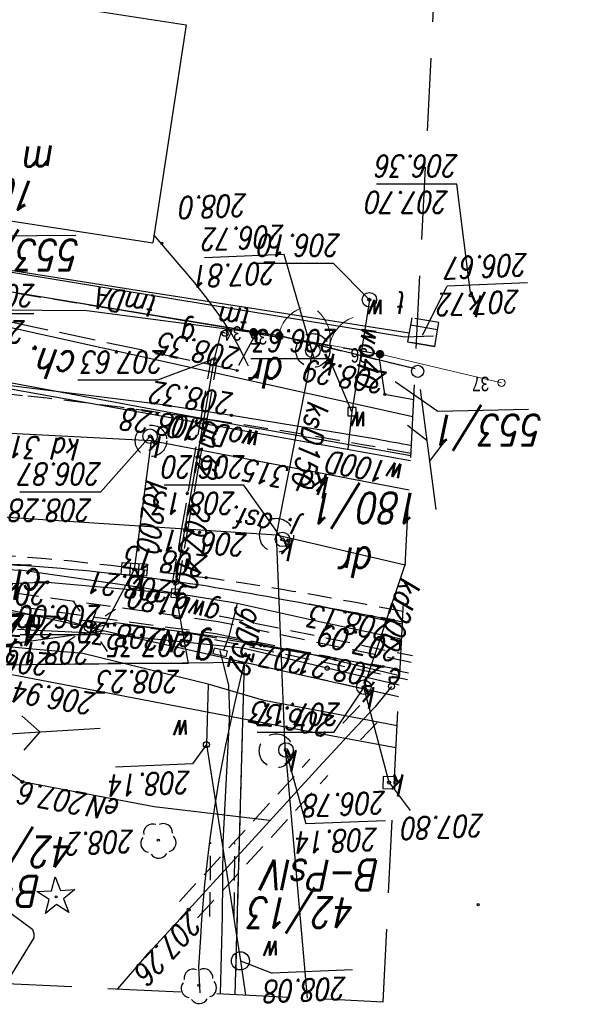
# Model space of a CAD drawing. Extents: x -110 to 11927435, y -6590197 to 5675023.
# Tile 41 of 71: x -29 to -6, y -313 to -272. Entities that reach past the tile are written whole.
import ezdxf
from ezdxf.enums import TextEntityAlignment as Align

# ---------------------------------------------------------------- set-up
doc = ezdxf.new("R2010")
doc.units = 0
doc.header["$PDMODE"] = 33
doc.header["$PDSIZE"] = 0.3
for name, pattern in [('1', [0]), ('BGT', [0]), ('BPB', [1.5, 1, -0.5]), ('KOC', [2, 1.5, -0.5]), ('KOJ', [0]), ('KOU', [1.5, 1, -0.5]), ('UBE', [1.5, 1, -0.5]), ('UBG', [1.5, 1, -0.5]), ('UOK', [1.5, 1, -0.5]), ('UOT', [1.5, 1, -0.5]), ('UOW', [1.5, 1, -0.5]), ('UPE', [0]), ('UPG', [0]), ('UPK', [0]), ('UPT', [0]), ('UPW', [0]), ('WRC', [0]), ('ZWJ', [0])]:
    doc.linetypes.add(name, pattern=pattern)
doc.layers.get('0').update_dxf_attribs({"color": 250, "linetype": 'CONTINUOUS', "lineweight": 100})
doc.layers.add('_0', color=7, linetype='CONTINUOUS')
doc.layers.add('KTOK', color=7, linetype='CONTINUOUS', lineweight=20, true_color=0x0a0909)
for name, color, linetype, lineweight, plot in [('PP$$O', 209, 'CONTINUOUS', 13, False), ('PPZAO', 51, 'CONTINUOUS', 13, False), ('PPZAP', 51, 'CONTINUOUS', 13, False)]:
    doc.layers.add(name, color=color, linetype=linetype, lineweight=lineweight, plot=plot)
doc.styles.add('K1_ACAD', font='romans.shx', dxfattribs={"width": 0.8, "oblique": 12})
doc.styles.add('OPIS_PIK', font='txt', dxfattribs={"width": 0.8, "height": 1.2})
doc.styles.get("Standard").update_dxf_attribs({"font": 'Simplex.SHX', "width": 0.75})
doc.linetypes.add('BGS', pattern='A,3.75,[45,msgB.shx,S=0.625,R=0,X=0,Y=0],3.75', length=7.5)

# ---------------------------------------------------------------- blocks, each defined once
blk = doc.blocks.new('other_WSU')
at = {"linetype": 'Continuous'}
blk.add_circle((0, 0), 0.045, dxfattribs=at)
blk = doc.blocks.new('other_WSP')
at = {"linetype": 'Continuous'}
blk.add_circle((0, 0), 0.045, dxfattribs=at)
blk = doc.blocks.new('other_PNN')
at = {"linetype": 'Continuous'}
for p, q in [((3.25, 0), (2.5429, 0.7071)), ((0.75, 0), (5.75, 0)), ((3.25, 0), (2.5429, -0.7071))]:
    blk.add_line(p, q, dxfattribs=at)
blk = doc.blocks.new('ARM')
at = {"linetype": 'Continuous'}
blk.add_circle((0, 0), 0.125, dxfattribs=at)
blk = doc.blocks.new('other_LAT')
at = {"linetype": 'Continuous'}
for p, q in [((0, 0.75), (0, 1.25)), ((-1.25, 0), (-0.75, 0)), ((0.75, 0), (1.25, 0)), ((0, -0.75), (0, -1.25))]:
    blk.add_line(p, q, dxfattribs=at)
blk = doc.blocks.new('other_SLS')
at = {"linetype": 'Continuous'}
blk.add_circle((0, 0), 0.25, dxfattribs=at)
blk = doc.blocks.new('other_UGE')
at = {"linetype": 'Continuous'}
blk.add_circle((0, 0), 0.0625, dxfattribs=at)
blk = doc.blocks.new('other_ZAS')
at = {"linetype": 'Continuous'}
for p, q in [((0.175, 0.175), (-0.175, 0.175)), ((-0.175, 0.175), (-0.175, -0.175)), ((0.175, -0.175), (0.175, 0.175)), ((-0.175, -0.175), (0.175, -0.175))]:
    blk.add_line(p, q, dxfattribs=at)
blk = doc.blocks.new('other_UGG')
at = {"linetype": 'Continuous'}
blk.add_circle((0, 0), 0.0625, dxfattribs=at)
blk = doc.blocks.new('other_UGW')
at = {"linetype": 'Continuous'}
blk.add_circle((0, 0), 0.0625, dxfattribs=at)
blk = doc.blocks.new('other_WLZ')
at = {"linetype": 'Continuous'}
blk.add_circle((0, 0), 0.3, dxfattribs=at)
blk = doc.blocks.new('other_WLM')
at = {"linetype": 'Continuous'}
for p, q in [((0.25, 0.25), (-0.25, 0.25)), ((-0.25, 0.25), (-0.25, -0.25)), ((0.25, -0.25), (0.25, 0.25)), ((-0.25, -0.25), (0.25, -0.25))]:
    blk.add_line(p, q, dxfattribs=at)
blk = doc.blocks.new('other_KRA')
at = {"linetype": 'Continuous'}
for p, q in [((-0.525, -0.25), (-0.525, 0.25)), ((-0.525, 0.25), (0.525, 0.25)), ((-0.175, -0.25), (-0.175, 0.25)), ((0.175, -0.25), (0.175, 0.25)), ((0.525, 0.25), (0.525, -0.25)), ((0.525, -0.25), (-0.525, -0.25))]:
    blk.add_line(p, q, dxfattribs=at)
blk = doc.blocks.new('other_UGK')
at = {"linetype": 'Continuous'}
blk.add_circle((0, 0), 0.0625, dxfattribs=at)
blk = doc.blocks.new('other_UKW')
at = {"linetype": 'Continuous'}
blk.add_circle((0, 0), 0.375, dxfattribs=at)
blk = doc.blocks.new('other_DLI')
at = {"linetype": 'Continuous'}
blk.add_circle((0, 0), 0.045, dxfattribs=at)
for centre, start, end in [((-0.357, 0.116), 102.1445, 221.86), ((0, 0.375), 30.1401, 149.8599), ((0.357, 0.116), 318.14, 77.8555), ((-0.22, -0.303), 174.1482, 293.8542), ((0.22, -0.303), 246.1458, 5.8518)]:
    blk.add_arc(centre, 0.375, start, end, dxfattribs=at)
blk = doc.blocks.new('other_DIG')
at = {"linetype": 'Continuous'}
for p, q in [((-0.3012, 0.09375), (-0.4937, 0.6621)), ((-0.4937, 0.6621), (-0.0039, 0.31545)), ((-0.0039, 0.31545), (0.4771, 0.67415)), ((0.4771, 0.67415), (0.2988, 0.1012)), ((-0.78225, -0.26495), (-0.3012, 0.09375)), ((0.2988, 0.1012), (0.7886, -0.24545)), ((-0.18225, -0.2575), (-0.78225, -0.26495)), ((0.01025, -0.82585), (-0.18225, -0.2575)), ((0.1886, -0.2529), (0.01025, -0.82585)), ((0.7886, -0.24545), (0.1886, -0.2529))]:
    blk.add_line(p, q, dxfattribs=at)
blk.add_circle((0, 0), 0.045, dxfattribs=at)
blk = doc.blocks.new('other_PLT')
at = {"linetype": 'Continuous'}
for p, q in [((3.75, 0), (3.0429, 0.7071)), ((0.75, 0), (5.75, 0)), ((2.875, 0), (2.1679, -0.7071))]:
    blk.add_line(p, q, dxfattribs=at)
blk = doc.blocks.new('PIK_ZA')
at = {"layer": 'PPZAP'}
blk.add_point((0, 0), dxfattribs=at)
at = {"layer": 'PP$$O', "oblique": 15, "width": 0.8, "flags": 1}
blk.add_attdef('KOD', (1, -1.3), '', height=0.5, dxfattribs=at)
at = {"layer": 'PPZAO', "color": 0, "style": 'OPIS_PIK', "width": 0.8}
blk.add_attdef('NR_PKT', (1, -0.5), '', height=1.2, dxfattribs=at)
blk = doc.blocks.new('bgs')
at = {"layer": 'KTOK', "const_width": 0.35}
blk.add_lwpolyline([(-0.175, 0, 1), (0.175, 0, 1)], format="xyb", close=True, dxfattribs=at)
blk = doc.blocks.new('BGB')
at = {"layer": 'KTOK', "color": 0, "linetype": 'ByBlock', "lineweight": -2}
for centre, start, end in [((0, 3), 210, 270), ((0, -3), 90, 150)]:
    blk.add_arc(centre, 3, start, end, dxfattribs=at)
blk = doc.blocks.new('mdcp Łuszczanowiece')
at = {"layer": '_0', "linetype": 'UPK'}
for p, q in [((6591169.222, 5674977.004), (6591168.325, 5674987.304)), ((6591164.934, 5674978.412), (6591165.98, 5674974.47)), ((6591169.222, 5674977.004), (6591169.584, 5674968.2)), ((6591164.268, 5674969.433), (6591169.584, 5674968.2)), ((6591169.584, 5674968.2), (6591168.085, 5674960.575)), ((6591169.584, 5674968.2), (6591185.933, 5674967.117))]:
    blk.add_line(p, q, dxfattribs=at)
at = {"layer": '_0', "linetype": 'UPW'}
for p, q in [((6591171.077, 5674985.77), (6591170.873, 5674987.18)), ((6591172.482, 5674976.84), (6591171.077, 5674985.77)), ((6591164.652, 5674976.975), (6591167.637, 5674976.428)), ((6591172.409, 5674974.343), (6591172.482, 5674976.84)), ((6591167.637, 5674976.428), (6591180.874, 5674973.897)), ((6591164.606, 5674976.065), (6591166.745, 5674975.659)), ((6591166.745, 5674975.659), (6591170.113, 5674975.018)), ((6591170.113, 5674975.018), (6591172.409, 5674974.343)), ((6591172.409, 5674974.343), (6591177.585, 5674973.077)), ((6591177.585, 5674973.077), (6591179.663, 5674972.896)), ((6591179.663, 5674972.896), (6591183.122, 5674972.595)), ((6591164.049, 5674965.124), (6591178.815, 5674962.482)), ((6591164.039, 5674964.926), (6591170.291, 5674963.803)), ((6591166.47, 5674963.1), (6591166.64, 5674964.65)), ((6591173.585, 5674963.196), (6591170.291, 5674963.803)), ((6591165.75, 5674958.48), (6591166.47, 5674963.1)), ((6591188.91, 5674960.34), (6591173.585, 5674963.196)), ((6591178.815, 5674962.482), (6591189.546, 5674960.553))]:
    blk.add_line(p, q, dxfattribs=at)
at = {"layer": '_0'}
for p, q in [((6591170.92, 5674973.45), (6591171.307, 5674987.159)), ((6591164.544, 5674974.863), (6591170.92, 5674973.45)), ((6591170.92, 5674973.45), (6591187.62, 5674973.63)), ((6591187.62, 5674973.63), (6591176.74, 5674972.15)), ((6591170.92, 5674973.45), (6591176.74, 5674972.15)), ((6591176.74, 5674972.15), (6591183.68, 5674970.61)), ((6591183.94, 5674958.88), (6591163.956, 5674963.291)), ((6591163.856, 5674961.325), (6591169.33, 5674959.99)), ((6591169.33, 5674959.99), (6591177.42, 5674958.93)), ((6591169.33, 5674959.99), (6591193.63, 5674956.04)), ((6591177.42, 5674958.93), (6591183.94, 5674958.88))]:
    blk.add_line(p, q, dxfattribs=at)
at = {"layer": '_0', "linetype": 'KOU'}
for p, q in [((6591170.92, 5674973.45), (6591171.307, 5674987.159)), ((6591164.544, 5674974.863), (6591170.92, 5674973.45)), ((6591170.92, 5674973.45), (6591187.62, 5674973.63)), ((6591175.89, 5674969.52), (6591172.49, 5674969.95)), ((6591169.33, 5674959.99), (6591163.856, 5674961.325)), ((6591193.63, 5674956.04), (6591169.33, 5674959.99))]:
    blk.add_line(p, q, dxfattribs=at)
at = {"layer": '_0', "linetype": 'UPG'}
for p, q in [((6591171.835, 5674983.94), (6591171.907, 5674987.13)), ((6591171.802, 5674980.886), (6591171.835, 5674983.94)), ((6591171.525, 5674975.559), (6591171.802, 5674980.886)), ((6591171.574, 5674974.4), (6591171.525, 5674975.559)), ((6591164.266, 5674969.384), (6591165.98, 5674974.47)), ((6591171.924, 5674972.953), (6591171.574, 5674974.4)), ((6591171.66, 5674973.204), (6591171.612, 5674972.989)), ((6591172.217, 5674973.079), (6591171.66, 5674973.204)), ((6591171.549, 5674972.367), (6591171.773, 5674972.953)), ((6591171.612, 5674972.989), (6591172.168, 5674972.863)), ((6591172.168, 5674972.863), (6591172.217, 5674973.079)), ((6591164.424, 5674972.499), (6591164.508, 5674972.481)), ((6591164.424, 5674972.499), (6591164.508, 5674972.481)), ((6591164.508, 5674972.481), (6591167.611, 5674971.811)), ((6591171.205, 5674971.021), (6591171.549, 5674972.367)), ((6591167.611, 5674971.811), (6591168.113, 5674971.703)), ((6591168.113, 5674971.703), (6591171.205, 5674971.021)), ((6591171.205, 5674971.021), (6591171.449, 5674970.979)), ((6591171.449, 5674970.979), (6591173.76, 5674970.6)), ((6591173.76, 5674970.6), (6591173.76, 5674970.2)), ((6591179.05, 5674970.14), (6591173.76, 5674970.6)), ((6591173.76, 5674970.6), (6591175.2, 5674970.351)), ((6591175.2, 5674970.351), (6591180.08, 5674969.65)), ((6591179.05, 5674970.14), (6591191.3, 5674970.69)), ((6591173.76, 5674970.2), (6591172.15, 5674960.92)), ((6591174.77, 5674964.3), (6591175.46, 5674969.61)), ((6591180.08, 5674969.65), (6591187.578, 5674969.392)), ((6591164.11, 5674966.333), (6591174.77, 5674964.3)), ((6591174.77, 5674964.3), (6591190.18, 5674963.49)), ((6591172.15, 5674960.92), (6591171.86, 5674959.79)), ((6591171.86, 5674959.79), (6591171.71, 5674959.86))]:
    blk.add_line(p, q, dxfattribs=at)
at = {"layer": '_0', "linetype": 'WRC'}
for p, q in [((6591172.808, 5674986.035), (6591172.748, 5674987.089)), ((6591172.732, 5674984.786), (6591172.808, 5674986.035)), ((6591172.683, 5674984.062), (6591172.732, 5674984.786)), ((6591172.559, 5674982.615), (6591172.683, 5674984.062)), ((6591172.398, 5674981.171), (6591172.559, 5674982.615)), ((6591172.314, 5674980.53), (6591172.398, 5674981.171)), ((6591172.126, 5674979.252), (6591172.314, 5674980.53)), ((6591171.966, 5674978.296), (6591172.126, 5674979.252)), ((6591171.697, 5674976.868), (6591171.966, 5674978.296)), ((6591171.548, 5674976.157), (6591171.697, 5674976.868)), ((6591171.309, 5674975.095), (6591171.548, 5674976.157)), ((6591170.923, 5674973.452), (6591171.309, 5674975.095)), ((6591170.749, 5674961.223), (6591170.863, 5674960.966)), ((6591170.863, 5674960.966), (6591171.114, 5674960.461)), ((6591171.114, 5674960.461), (6591171.431, 5674959.904)), ((6591171.431, 5674959.904), (6591171.661, 5674959.539)), ((6591171.661, 5674959.539), (6591171.821, 5674959.299)), ((6591171.821, 5674959.299), (6591172.156, 5674958.825)), ((6591172.156, 5674958.825), (6591172.418, 5674958.474)), ((6591172.418, 5674958.474), (6591172.963, 5674957.786)), ((6591172.963, 5674957.786), (6591173.526, 5674957.113)), ((6591173.526, 5674957.113), (6591174.652, 5674955.804))]:
    blk.add_line(p, q, dxfattribs=at)
at = {"layer": '_0', "linetype": 'UPE'}
for p, q in [((6591175.037, 5674985.625), (6591176.149, 5674986.924)), ((6591173.218, 5674983.657), (6591175.037, 5674985.625)), ((6591167.839, 5674977.777), (6591173.218, 5674983.657)), ((6591169.87, 5674979.98), (6591174.64, 5674979.41)), ((6591174.64, 5674979.41), (6591180.09, 5674978.38)), ((6591180.09, 5674978.38), (6591181.53, 5674977.36)), ((6591166.479, 5674976.299), (6591167.839, 5674977.777)), ((6591165.52, 5674975.298), (6591166.479, 5674976.299)), ((6591164.835, 5674974.439), (6591165.52, 5674975.298)), ((6591168.251, 5674973.083), (6591164.5, 5674973.984)), ((6591171.517, 5674972.451), (6591168.251, 5674973.083)), ((6591176.223, 5674971.799), (6591171.517, 5674972.451)), ((6591177.275, 5674972.037), (6591176.223, 5674971.799)), ((6591177.28, 5674971.96), (6591177.04, 5674971.33)), ((6591178.606, 5674971.578), (6591177.275, 5674972.037)), ((6591180.309, 5674971.42), (6591178.606, 5674971.578))]:
    blk.add_line(p, q, dxfattribs=at)
at = {"layer": '_0', "linetype": 'ZWJ'}
for p, q in [((6591180.758, 5674986.699), (6591179.6, 5674984.817)), ((6591179.6, 5674984.817), (6591179.592, 5674984.654)), ((6591179.592, 5674984.654), (6591179.653, 5674984.486)), ((6591179.653, 5674984.486), (6591180.765, 5674983.662))]:
    blk.add_line(p, q, dxfattribs=at)
at = {"layer": '_0', "linetype": 'Continuous'}
for p, q in [((6591166.447, 5674986.142), (6591169.766, 5674986.281)), ((6591171.077, 5674985.77), (6591169.766, 5674986.281)), ((6591165.082, 5674979.982), (6591168.369, 5674980.119)), ((6591169.222, 5674977.004), (6591168.369, 5674980.119)), ((6591164.934, 5674978.412), (6591164.063, 5674979.564)), ((6591172.482, 5674976.84), (6591173.05, 5674977.641)), ((6591173.05, 5674977.641), (6591176.239, 5674977.774)), ((6591165.98, 5674974.47), (6591167.232, 5674976.34)), ((6591167.232, 5674976.34), (6591170.391, 5674976.34)), ((6591173.76, 5674970.6), (6591173.232, 5674973.49)), ((6591173.232, 5674973.49), (6591176.554, 5674973.49)), ((6591175.46, 5674969.61), (6591176.892, 5674972.31)), ((6591176.892, 5674972.31), (6591180.181, 5674972.31)), ((6591169.34, 5674968.37), (6591170.937, 5674966.131)), ((6591174.81, 5674964.11), (6591176.862, 5674966.42)), ((6591176.862, 5674966.42), (6591180.184, 5674966.42)), ((6591170.937, 5674966.131), (6591174.227, 5674966.131)), ((6591166.47, 5674963.1), (6591167.392, 5674960.92)), ((6591172.15, 5674960.92), (6591174.506, 5674961.795)), ((6591174.506, 5674961.795), (6591177.796, 5674961.795)), ((6591167.392, 5674960.92), (6591170.649, 5674960.92)), ((6591168.044, 5674960.851), (6591169.274, 5674956.606)), ((6591163.562, 5674959.941), (6591162.538, 5674957.92)), ((6591179.606, 5674959.06), (6591182.928, 5674959.06)), ((6591161.56, 5674958.3), (6591162.132, 5674953.71)), ((6591165.75, 5674958.48), (6591167.232, 5674956.98)), ((6591159.218, 5674957.781), (6591162.538, 5674957.92)), ((6591167.232, 5674956.98), (6591170.358, 5674956.98)), ((6591169.274, 5674956.606), (6591172.561, 5674956.744)), ((6591162.132, 5674953.71), (6591165.454, 5674953.71))]:
    blk.add_line(p, q, dxfattribs=at)
at = {"layer": '_0', "linetype": 'UBE'}
for p, q in [((6591172.849, 5674983.995), (6591167.47, 5674978.115)), ((6591173.587, 5674983.32), (6591168.208, 5674977.44)), ((6591166.118, 5674976.645), (6591165.159, 5674975.644)), ((6591166.84, 5674975.953), (6591165.881, 5674974.952)), ((6591172.151, 5674972.5), (6591164.171, 5674974.15)), ((6591172.11, 5674972.26), (6591164.13, 5674973.88)), ((6591171.949, 5674971.52), (6591163.969, 5674973.17)), ((6591164.02, 5674973.45), (6591171.99, 5674971.77)), ((6591181.62, 5674970.95), (6591172.11, 5674972.26)), ((6591171.99, 5674971.77), (6591181.59, 5674970.42))]:
    blk.add_line(p, q, dxfattribs=at)
at = {"layer": '_0', "linetype": 'UBG'}
for p, q in [((6591171.335, 5674983.945), (6591171.302, 5674980.891)), ((6591172.335, 5674983.935), (6591172.302, 5674980.88)), ((6591173.637, 5674970.221), (6591173.234, 5674967.901)), ((6591173.883, 5674970.179), (6591173.481, 5674967.859)), ((6591173.234, 5674967.901), (6591172.832, 5674965.581)), ((6591173.481, 5674967.859), (6591173.078, 5674965.539)), ((6591172.832, 5674965.581), (6591172.429, 5674963.261)), ((6591173.078, 5674965.539), (6591172.676, 5674963.219)), ((6591172.429, 5674963.261), (6591172.027, 5674960.941)), ((6591172.676, 5674963.219), (6591172.273, 5674960.899))]:
    blk.add_line(p, q, dxfattribs=at)
at = {"layer": '_0', "linetype": 'BGT'}
for p, q in [((6591164.52, 5674974.393), (6591167.493, 5674973.689)), ((6591167.493, 5674973.689), (6591170.977, 5674972.863)), ((6591170.977, 5674972.863), (6591173.953, 5674972.557)), ((6591173.953, 5674972.557), (6591176.929, 5674972.251)), ((6591176.929, 5674972.251), (6591180.285, 5674972.084))]:
    blk.add_line(p, q, dxfattribs=at)
at = {"layer": '_0', "linetype": 'KOC'}
for p, q in [((6591164.488, 5674973.75), (6591165.14, 5674973.63)), ((6591170.08, 5674972.78), (6591174.26, 5674972.08)), ((6591174.26, 5674972.08), (6591181.06, 5674971.35)), ((6591165.04, 5674962.39), (6591163.92, 5674962.595)), ((6591165.04, 5674962.39), (6591165.11, 5674962.38)), ((6591165.11, 5674962.38), (6591165.36, 5674960.73)), ((6591170.44, 5674959.88), (6591171.27, 5674961.4)), ((6591171.21, 5674961.4), (6591180.85, 5674959.34)), ((6591165.36, 5674960.73), (6591170.44, 5674959.88))]:
    blk.add_line(p, q, dxfattribs=at)
at = {"layer": '_0', "linetype": 'KOJ'}
for p, q in [((6591165.18, 5674973.62), (6591165.14, 5674973.63)), ((6591170.08, 5674972.78), (6591165.18, 5674973.62)), ((6591164.392, 5674971.874), (6591168.221, 5674971.04)), ((6591179.706, 5674969.441), (6591184.41, 5674969.28)), ((6591165.45, 5674964.24), (6591171.45, 5674963.25)), ((6591171.45, 5674963.25), (6591174.49, 5674962.79)), ((6591174.49, 5674962.79), (6591187.65, 5674961.16))]:
    blk.add_line(p, q, dxfattribs=at)
at = {"layer": '_0', "linetype": 'UOT'}
for p, q in [((6591163.049, 5674960.404), (6591162.932, 5674959.714)), ((6591163.049, 5674960.404), (6591164.171, 5674960.214)), ((6591164.054, 5674959.523), (6591164.171, 5674960.214)), ((6591162.932, 5674959.714), (6591162.881, 5674959.417)), ((6591162.881, 5674959.417), (6591164.003, 5674959.227)), ((6591164.003, 5674959.227), (6591164.054, 5674959.523))]:
    blk.add_line(p, q, dxfattribs=at)
at = {"layer": '_0', "linetype": 'UPT'}
for p, q in [((6591163.049, 5674960.404), (6591162.932, 5674959.714)), ((6591164.171, 5674960.214), (6591163.049, 5674960.404)), ((6591164.054, 5674959.523), (6591164.171, 5674960.214)), ((6591164.279, 5674960.011), (6591163.1, 5674959.962)), ((6591164.109, 5674959.851), (6591176.564, 5674957.902)), ((6591184.487, 5674956.681), (6591164.279, 5674960.011)), ((6591162.932, 5674959.714), (6591164.054, 5674959.523)), ((6591176.564, 5674957.902), (6591184.396, 5674956.675))]:
    blk.add_line(p, q, dxfattribs=at)
at = {"layer": '_0', "linetype": '1'}
for p, q in [((6591173.323, 5674947.128), (6591174.701, 5674956.122)), ((6591186.861, 5674954.258), (6591174.701, 5674956.122)), ((6591178.514, 5674946.331), (6591173.323, 5674947.128))]:
    blk.add_line(p, q, dxfattribs=at)
at = {"layer": '_0', "linetype": 'BPB', "ltscale": 3}
blk.add_lwpolyline([(6591165.185, 5674987.457), (6591158.691, 5674859.807), (6591109.553, 5674863.045), (6591110.755, 5674725.53), (6591237.72, 5674719.424), (6591252.958, 5674983.187)], close=True, dxfattribs=at)
at = {"layer": '_0', "flags": 128}
for points in [[(6591159.173, 5674963.008), (6591162.918, 5674963.091), (6591164.681, 5674961.863)], [(6591177.879, 5674955.823), (6591182.726, 5674955.867), (6591184.224, 5674957.96)]]:
    blk.add_lwpolyline(points, dxfattribs=at)
at = {"layer": '_0', "color": 7, "linetype": 'BGS', "lineweight": 20, "flags": 128}
for points in [[(6591165.311, 5674960.725), (6591160.295, 5674961.904)], [(6591186.841, 5674954.266), (6591186.983, 5674957.089), (6591170.534, 5674959.82)]]:
    blk.add_lwpolyline(points, dxfattribs=at)
at = {"layer": '_0', "color": 7, "linetype": 'BGS', "lineweight": 20}
for points in [[(6591169.469, 5674959.978), (6591165.311, 5674960.725)], [(6591170.534, 5674959.82), (6591169.469, 5674959.978)]]:
    blk.add_lwpolyline(points, dxfattribs=at)
at = {"layer": '_0', "linetype": 'UOW'}
blk.add_circle((6591171.077, 5674985.77), 0.375, dxfattribs=at)
at = {"layer": '_0', "linetype": 'UOK'}
for centre, radius in [((6591169.599, 5674977.1), 0.7), ((6591169.584, 5674968.2), 0.7), ((6591174.77, 5674964.3), 0.65), ((6591168.085, 5674960.575), 0.7)]:
    blk.add_circle(centre, radius, dxfattribs=at)
at = {"layer": '_0', "linetype": 'BGT'}
for centre in [(6591167.493, 5674973.689), (6591173.953, 5674972.557)]:
    blk.add_circle(centre, 0.085, dxfattribs=at)
at = {"layer": '_0', "linetype": 'KOJ'}
for centre, radius, start, end in [((6591252.275, 5675427.484), 464.1, 259.08382, 259.74349), ((6591185.75, 5675054.667), 85.4, 259.12625, 266.79787), ((6591213.789, 5675229.806), 269.93, 259.37454, 259.68378)]:
    blk.add_arc(centre, radius, start, end, dxfattribs=at)
at = {"layer": '_0', "linetype": 'KOU'}
for centre, radius, start, end in [((6591198.084, 5675142.411), 174.35, 258.8491, 261.55867), ((6591186.651, 5675054.814), 85.97, 262.80918, 268.58614), ((6591204.685, 5675181.964), 220.91, 259.39627, 263.60261), ((6591135.722, 5674580.587), 384.41, 81.43544, 83.37527)]:
    blk.add_arc(centre, radius, start, end, dxfattribs=at)
at = {"layer": '_0', "color": 0, "linetype": 'ByBlock', "lineweight": -2}
blk.add_arc((6591168.021, 5674960.212, 208.205), 1.5, 291.5613, 351.5613, dxfattribs=at)
at = {"layer": '_0'}
for name, p, rotation in [('other_DLI', (6591172.797, 5674986.783), 2.39164902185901), ('other_UKW', (6591171.077, 5674985.77), 2.39167634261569), ('other_DIG', (6591178.685, 5674983.125), 2.39123921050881), ('other_UGE', (6591173.218, 5674983.657), 2.391485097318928), ('other_DLI', (6591174.469, 5674980.787), 2.391293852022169), ('other_WLM', (6591164.934, 5674978.412), 357.9779145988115), ('ARM', (6591172.482, 5674976.84), 2.39123921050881), ('other_PNN', (6591182.606, 5674976.512), 183.4153901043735), ('ARM', (6591164.835, 5674974.439), 2.39162170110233), ('other_LAT', (6591177.28, 5674971.96), 33.88999528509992), ('other_ZAS', (6591173.76, 5674970.6), 355.0099999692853), ('other_KRA', (6591175.46, 5674969.61), 356.1200000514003), ('other_ZAS', (6591166.47, 5674963.1), 269.9999974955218), ('other_WSP', (6591174.325, 5674956.15), 2.391157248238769)]:
    blk.add_blockref(name, p, dxfattribs=dict(at, rotation=rotation))
at = {"layer": '_0', "color": 253}
for name, p, rotation in [('other_DLI', (6591172.797, 5674986.783), 2.39164902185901), ('other_UKW', (6591171.077, 5674985.77), 2.39167634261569), ('other_DIG', (6591178.685, 5674983.125), 2.391239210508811), ('other_WSP', (6591161.257, 5674983.446), 2.392058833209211), ('other_UGE', (6591173.218, 5674983.657), 2.391485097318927), ('other_DLI', (6591174.469, 5674980.787), 2.391293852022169), ('other_WLM', (6591164.934, 5674978.412), 357.9779145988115), ('ARM', (6591172.482, 5674976.84), 2.391239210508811), ('other_PNN', (6591182.606, 5674976.512), 183.4153901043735), ('ARM', (6591164.835, 5674974.439), 2.39162170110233), ('other_LAT', (6591177.28, 5674971.96), 33.88999528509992), ('other_ZAS', (6591173.76, 5674970.6), 355.0099999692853), ('other_KRA', (6591175.46, 5674969.61), 356.1200000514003), ('other_PLT', (6591163.755, 5674961.433), 97.43578037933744), ('other_ZAS', (6591166.47, 5674963.1), 269.9999974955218), ('other_WSP', (6591174.325, 5674956.15), 2.391157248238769)]:
    blk.add_blockref(name, p, dxfattribs=dict(at, rotation=rotation))
at = {"layer": '_0'}
for name, p in [('other_UGK', (6591164.934, 5674978.412)), ('other_UGE', (6591180.09, 5674978.38)), ('other_WLZ', (6591169.195, 5674977.065)), ('other_UGK', (6591169.195, 5674977.065)), ('other_WLZ', (6591165.98, 5674974.47)), ('other_UGK', (6591165.98, 5674974.47)), ('other_WSU', (6591165.18, 5674973.62)), ('other_UGE', (6591168.251, 5674973.083)), ('other_WSU', (6591170.08, 5674972.78)), ('other_WSU', (6591174.26, 5674972.08)), ('other_SLS', (6591177.28, 5674971.96)), ('other_WSU', (6591164.76, 5674971.71)), ('other_UGE', (6591178.606, 5674971.578)), ('other_UGG', (6591173.76, 5674970.6)), ('other_UGG', (6591173.76, 5674970.6)), ('other_WSU', (6591172.49, 5674969.95)), ('other_UGW', (6591173.76, 5674970.2)), ('other_WSU', (6591173.85, 5674970.1)), ('other_UGW', (6591179.05, 5674970.14)), ('other_UGK', (6591175.46, 5674969.61)), ('other_WLZ', (6591169.34, 5674968.37)), ('other_UGK', (6591169.34, 5674968.37)), ('other_WLZ', (6591174.81, 5674964.11)), ('other_UGK', (6591174.81, 5674964.11)), ('other_WSU', (6591172.51, 5674963.41)), ('other_WSU', (6591171.45, 5674963.25)), ('other_WSU', (6591165.11, 5674962.38)), ('other_SLS', (6591163.755, 5674961.433)), ('other_WSU', (6591171.21, 5674961.4)), ('other_UGW', (6591172.15, 5674960.92)), ('other_WLZ', (6591168.085, 5674960.575)), ('other_UGK', (6591168.085, 5674960.575)), ('ARM', (6591171.71, 5674959.86)), ('other_WLZ', (6591165.75, 5674958.48)), ('other_UGE', (6591165.75, 5674958.48)), ('other_UGK', (6591161.56, 5674958.3))]:
    blk.add_blockref(name, p, dxfattribs=at)
at = {"layer": '_0', "color": 253}
for name, p in [('other_UGK', (6591164.934, 5674978.412)), ('other_UGE', (6591180.09, 5674978.38)), ('other_WLZ', (6591169.195, 5674977.065)), ('other_UGK', (6591169.195, 5674977.065)), ('other_WLZ', (6591165.98, 5674974.47)), ('other_UGK', (6591165.98, 5674974.47)), ('other_WSU', (6591165.18, 5674973.62)), ('other_UGE', (6591168.251, 5674973.083)), ('other_WSU', (6591170.08, 5674972.78)), ('other_WSU', (6591174.26, 5674972.08)), ('other_SLS', (6591177.28, 5674971.96)), ('other_WSU', (6591164.76, 5674971.71)), ('other_UGE', (6591178.606, 5674971.578)), ('other_UGG', (6591173.76, 5674970.6)), ('other_UGG', (6591173.76, 5674970.6)), ('other_WSU', (6591172.49, 5674969.95)), ('other_UGW', (6591173.76, 5674970.2)), ('other_WSU', (6591173.85, 5674970.1)), ('other_UGW', (6591179.05, 5674970.14)), ('other_UGK', (6591175.46, 5674969.61)), ('other_WLZ', (6591169.34, 5674968.37)), ('other_UGK', (6591169.34, 5674968.37)), ('other_WLZ', (6591174.81, 5674964.11)), ('other_UGK', (6591174.81, 5674964.11)), ('other_WSU', (6591172.51, 5674963.41)), ('other_WSU', (6591171.45, 5674963.25)), ('other_WSU', (6591165.11, 5674962.38)), ('other_SLS', (6591163.755, 5674961.433)), ('other_WSU', (6591171.21, 5674961.4)), ('other_UGW', (6591172.15, 5674960.92)), ('other_WLZ', (6591168.085, 5674960.575)), ('other_UGK', (6591168.085, 5674960.575)), ('ARM', (6591171.71, 5674959.86)), ('other_WLZ', (6591165.75, 5674958.48)), ('other_UGE', (6591165.75, 5674958.48)), ('other_UGK', (6591161.56, 5674958.3))]:
    blk.add_blockref(name, p, dxfattribs=at)
at = {"layer": '_0', "xscale": 0.5, "yscale": 0.5, "zscale": 0.5}
for p, values in [((6591160.295, 5674961.904, 208.136), {'NR_PKT': '37'}), ((6591165.311, 5674960.725, 208.186), {'NR_PKT': '36'}), ((6591169.469, 5674959.978, 208.205), {'NR_PKT': '35'}), ((6591170.534, 5674959.82, 208.195), {'NR_PKT': '34'})]:
    blk.add_blockref('PIK_ZA', p, dxfattribs=at).add_auto_attribs(values)
at = {"layer": '_0', "color": 7, "linetype": 'BGS', "lineweight": 20, "xscale": 0.5, "yscale": 0.5, "zscale": 0.5}
for p in [(6591165.311, 5674960.725), (6591169.469, 5674959.978), (6591169.469, 5674959.978), (6591170.534, 5674959.82)]:
    blk.add_blockref('bgs', p, dxfattribs=at)
at = {"layer": '_0', "color": 7, "linetype": 'BGS', "lineweight": 20, "xscale": 0.5, "yscale": 0.5, "zscale": 0.5, "rotation": 79.81524741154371}
blk.add_blockref('BGB', (6591167.39, 5674960.351), dxfattribs=at)
at = {"layer": '_0', "style": 'K1_ACAD', "oblique": 12, "width": 0.8}
for s, rotation, p in [('208.08', 2.3918, (6591170.075, 5674986.594)), ('207.80', 2.3918, (6591164.385, 5674979.864)), ('207.6', 349.33, (6591180.09, 5674978.38)), ('207.40', 80.1567, (6591173.76, 5674970.2))]:
    blk.add_text(s, height=0.9, rotation=rotation, dxfattribs=at).set_placement(p, align=Align.RIGHT)
for s, height, rotation, p in [('207.26', 0.9, 47.499, (6591173.218, 5674983.657)), ('w', 0.9, 2.3917, (6591169.415, 5674984.932)), ('208.2', 0.9, 2.3912, (6591175.459, 5674980.38)), ('eN', 0.9, 349.33, (6591176, 5674979.15)), ('208.14', 0.9, 2.3913, (6591173.118, 5674977.944)), ('206.33', 0.9, 348.7276, (6591167.161, 5674975.684)), ('w', 0.9, 2.3912, (6591173.137, 5674975.82)), ('206.94', 0.9, 350.7221, (6591176.993, 5674974.745)), ('208.21', 0.9, 350.22, (6591165.18, 5674973.62)), ('206.57', 0.9, 355.0203, (6591178.87, 5674973.103)), ('207.5', 0.9, 349.0481, (6591168.251, 5674973.083)), ('glD32', 0.9, 75.6592, (6591170.938, 5674971.091)), ('207.09', 0.9, 347.8193, (6591164.346, 5674972.589)), ('g', 1.25, 2.3912, (6591172.08, 5674972.467)), ('eN', 0.9, 352.1121, (6591172.947, 5674972.253)), ('208.30', 0.9, 353.87, (6591174.26, 5674972.08)), ('kd200', 0.9, 71.37, (6591164.43, 5674969.88)), ('208.13', 0.9, 349.33, (6591164.76, 5674971.71)), ('207.6', 0.9, 355.9709, (6591178.606, 5674971.578)), ('gwD180', 0.9, 347.7601, (6591171.822, 5674971.091)), ('207.15', 0.9, 1.7858, (6591179.05, 5674970.14)), ('208.21', 0.9, 353.01, (6591173.85, 5674970.1)), ('206.21', 0.9, 356.2124, (6591170.757, 5674968.18)), ('kd200', 0.9, 82.6, (6591174.97, 5674965.85)), ('kd 315', 0.9, 349.2, (6591167.42, 5674965.7)), ('w100D', 0.9, 349.8042, (6591164.246, 5674965.286)), ('ksD150', 0.9, 78.8767, (6591168.276, 5674962.603)), ('gn32', 0.9, 80.16, (6591172.57, 5674963.34)), ('kd 315', 0.9, 356.99, (6591177.671, 5674964.233)), ('woD110', 0.9, 349.5664, (6591170.188, 5674963.933)), ('208.28', 0.9, 352.09, (6591172.51, 5674963.41)), ('wo40', 0.9, 83.15, (6591166.04, 5674959.51)), ('tm', 0.9, 355.065, (6591170.601, 5674958.838)), ('tmDA', 0.9, 351.1033, (6591174.453, 5674958.336)), ('208.0', 0.9, 2.3914, (6591170.786, 5674954.118)), ('105', 1.25, 351.2824, (6591179.352, 5674953.638))]:
    blk.add_text(s, height=height, rotation=rotation, dxfattribs=at).set_placement(p)
for s, height, p in [('42/13', 1.25, (6591166.31, 5674984.402)), ('B-PsIV', 1.25, (6591179.305, 5674983.529)), ('B-PsIV', 1.25, (6591165.306, 5674982.845)), ('42/18', 1.25, (6591177.933, 5674981.9)), ('208.23', 0.9, (6591173.553, 5674974.69)), ('207.35', 0.9, (6591173.151, 5674973.19)), ('208.13', 0.9, (6591177.213, 5674973.51)), ('42/19', 1.25, (6591179.125, 5674972.766)), ('206.00', 0.9, (6591176.811, 5674972.01)), ('dr', 1.25, (6591165.546, 5674969.959)), ('180/1', 1.25, (6591163.589, 5674967.701)), ('208.28', 0.9, (6591177.183, 5674967.62)), ('208.13', 0.9, (6591171.259, 5674967.331)), ('206.20', 0.9, (6591170.857, 5674965.831)), ('206.87', 0.9, (6591176.781, 5674966.12)), ('553/1', 1.25, (6591158.559, 5674964.48)), ('dr', 1.25, (6591169.234, 5674962.139)), ('206.63', 0.9, (6591167.07, 5674960.62)), ('208.38', 0.9, (6591179.928, 5674960.26)), ('206.13', 0.9, (6591179.526, 5674958.76)), ('553/3', 1.25, (6591177.681, 5674957.25)), ('207.70', 0.9, (6591162.453, 5674954.91)), ('206.36', 0.9, (6591162.051, 5674953.41))]:
    blk.add_text(s, height=height, dxfattribs=at).set_placement(p, align=Align.TOP_LEFT)
for s, rotation, p in [('208.14', 2.3915, (6591165.353, 5674981.194)), ('206.78', 2.3915, (6591165.014, 5674979.679)), ('e', 2.3916, (6591164.351, 5674974.603)), ('208.13', 352.79, (6591172.49, 5674969.95)), ('208.32', 351.35, (6591171.45, 5674963.25)), ('208.29', 350.81, (6591165.11, 5674962.38)), ('208.35', 347.94, (6591171.21, 5674961.4)), ('207.72', 2.3918, (6591159.49, 5674958.993)), ('t', 2.3917, (6591164.178, 5674959.047)), ('207.81', 2.3915, (6591169.545, 5674957.819)), ('206.67', 2.3918, (6591159.151, 5674957.478)), ('206.72', 2.3915, (6591169.206, 5674956.303))]:
    blk.add_text(s, height=0.9, rotation=rotation, dxfattribs=at).set_placement(p, align=Align.TOP_LEFT)
for s, p in [('k', (6591164.785, 5674978.078)), ('k', (6591169.195, 5674977.065)), ('k', (6591165.98, 5674974.47)), ('g', (6591173.76, 5674970.6)), ('k', (6591175.46, 5674969.61)), ('k', (6591169.34, 5674968.37)), ('k', (6591167.9, 5674965.783)), ('k', (6591174.81, 5674964.11)), ('w', (6591166.47, 5674963.1)), ('k', (6591167.632, 5674960.708)), ('g', (6591173.473, 5674959.48)), ('k', (6591161.56, 5674958.3)), ('w', (6591165.75, 5674958.48))]:
    blk.add_text(s, height=0.9, dxfattribs=at).set_placement(p, align=Align.RIGHT)
for s, p in [('207.17', (6591166.91, 5674975.14)), ('207.63', (6591174.184, 5674960.595)), ('206.10', (6591166.91, 5674955.78))]:
    blk.add_text(s, height=0.9, dxfattribs=at).set_placement(p)
for s, height, rotation, p in [('ch. k.', 1.25, 1.19, (6591181.14, 5674970.26)), ('j. asf.', 0.9, 346.94, (6591170.04, 5674967.61)), ('ch. k.', 1.25, 352.06, (6591179.77, 5674961.02)), ('m', 1.25, 2.3912, (6591179.36, 5674952.756))]:
    blk.add_text(s, height=height, rotation=rotation, dxfattribs=at).set_placement(p, align=Align.MIDDLE)

msp = doc.modelspace()

# ---------------------------------------------------------------- block references
at = {"layer": '_0', "linetype": 'ByBlock', "lineweight": 9, "rotation": 180}
msp.add_blockref('mdcp Łuszczanowiece', (6591151.409, 5674674.849), dxfattribs=at)

doc.saveas('drawing.dxf')
